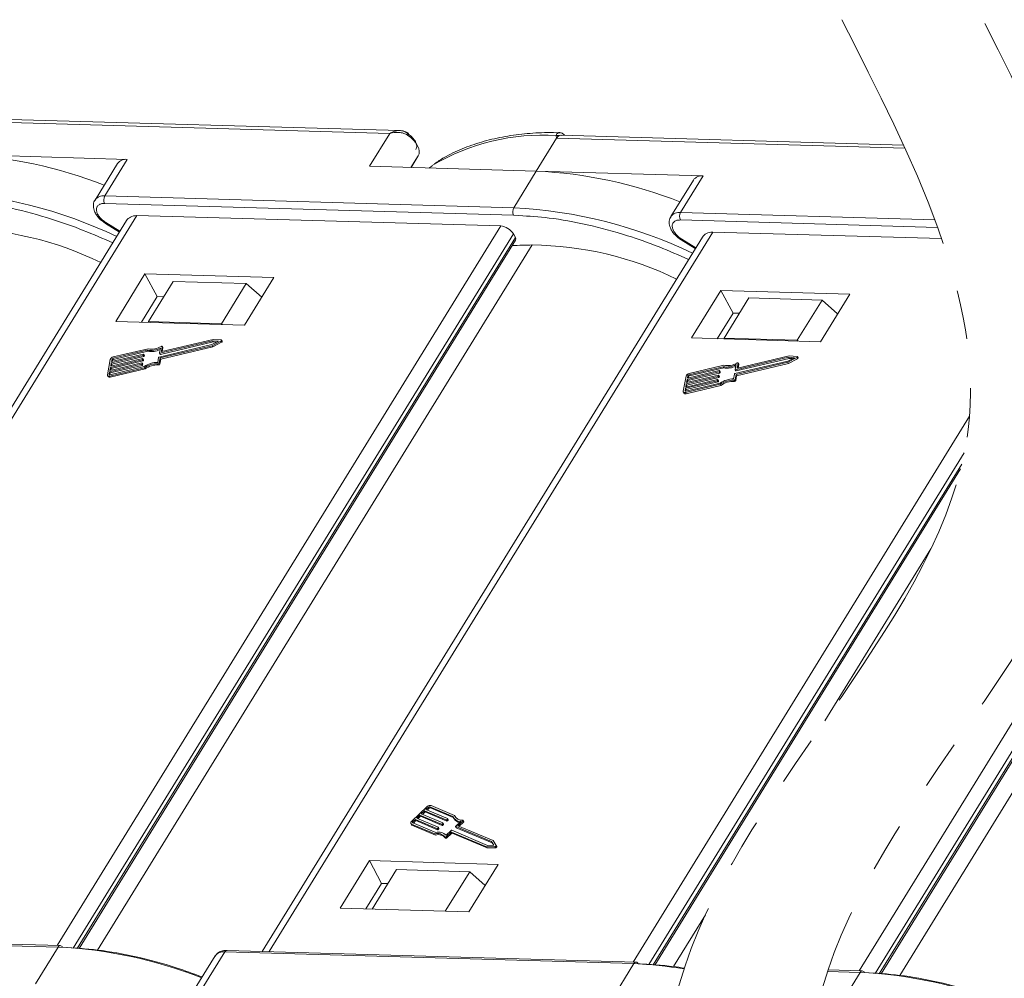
# Model space of a CAD drawing. Header units: millimetres. Extents: x 4016 to 5477, y 50 to 1083.
# Tile 33 of 42: x 5104 to 5170, y 839 to 903. Entities that reach past the tile are written whole.
import ezdxf

# ---------------------------------------------------------------- set-up
doc = ezdxf.new("R2010")
doc.units = ezdxf.units.MM
doc.linetypes.add('PHANTOM2', pattern=[31.75, 15.875, -3.175, 3.175, -3.175, 3.175, -3.175])

msp = doc.modelspace()

# ---------------------------------------------------------------- linework, layer by layer
at = {"color": 7, "linetype": 'Continuous', "lineweight": 15}
for p, q in [((5101.519, 895.77), (5128.706, 894.989)), ((5129.365, 895.175), (5101.811, 895.967)), ((5128.706, 894.989), (5127.357, 892.799)), ((5139.796, 894.67), (5139.768, 894.844)), ((5162.859, 894.212), (5140.088, 894.867)), ((5138.446, 892.481), (5139.796, 894.67)), ((5139.796, 894.67), (5162.954, 894.004)), ((5111.259, 893.262), (5100.17, 893.581)), ((5130.115, 892.72), (5130.591, 893.491)), ((5130.591, 893.491), (5130.116, 892.72)), ((5110.611, 892.991), (5109.111, 890.558)), ((5109.76, 890.83), (5111.259, 893.262)), ((5127.357, 892.799), (5138.446, 892.481)), ((5138.446, 892.481), (5136.947, 890.048)), ((5149.536, 892.162), (5138.446, 892.481)), ((5148.037, 889.729), (5149.536, 892.162)), ((5148.887, 891.89), (5147.388, 889.458)), ((5136.947, 890.048), (5109.76, 890.83)), ((5109.746, 890.335), (5136.933, 889.553)), ((5082.414, 841.709), (5111.894, 889.53)), ((5111.894, 889.53), (5136.077, 888.835)), ((5136.933, 889.553), (5137.294, 889.524)), ((5164.939, 889.243), (5148.037, 889.729)), ((5111.205, 889.194), (5081.941, 841.723)), ((5136.077, 888.835), (5106.598, 841.014)), ((5109.801, 889.01), (5110.736, 888.433)), ((5110.77, 888.488), (5109.835, 889.064)), ((5148.022, 889.234), (5165.122, 888.743)), ((5107.656, 840.844), (5136.92, 888.316)), ((5120.691, 840.609), (5150.171, 888.43)), ((5137.056, 888.064), (5136.92, 888.316)), ((5150.171, 888.43), (5165.387, 887.992)), ((5107.933, 840.822), (5137.056, 888.064)), ((5108.048, 840.813), (5137.068, 887.889)), ((5109.286, 840.714), (5138.171, 887.571)), ((5149.482, 888.094), (5120.218, 840.622)), ((5148.078, 887.909), (5149.013, 887.333)), ((5149.047, 887.387), (5148.111, 887.964)), ((5189.391, 887.153), (5159.912, 839.332)), ((5160.97, 839.163), (5190.234, 886.634)), ((5161.247, 839.14), (5190.37, 886.382)), ((5161.362, 839.131), (5190.382, 886.207)), ((5112.434, 885.653), (5110.485, 882.49)), ((5121.004, 885.406), (5112.434, 885.653)), ((5112.434, 885.653), (5113.248, 884.144)), ((5162.6, 839.032), (5191.485, 885.889)), ((5114.307, 885.153), (5112.657, 882.477)), ((5119.163, 885.014), (5114.307, 885.153)), ((5117.513, 882.338), (5119.163, 885.014)), ((5119.054, 882.244), (5121.004, 885.406)), ((5119.163, 885.014), (5120.2, 884.103)), ((5150.711, 884.552), (5148.762, 881.39)), ((5159.28, 884.306), (5150.711, 884.552)), ((5150.711, 884.552), (5151.525, 883.043)), ((5157.331, 881.144), (5159.28, 884.306)), ((5113.248, 884.144), (5112.199, 882.441)), ((5113.677, 884.131), (5113.248, 884.144)), ((5152.583, 884.053), (5150.934, 881.377)), ((5157.439, 883.913), (5152.583, 884.053)), ((5155.79, 881.237), (5157.439, 883.913)), ((5157.439, 883.913), (5158.477, 883.002)), ((5151.525, 883.043), (5150.476, 881.341)), ((5151.954, 883.031), (5151.525, 883.043)), ((5110.485, 882.49), (5119.054, 882.244)), ((5112.657, 882.477), (5112.653, 882.428)), ((5117.513, 882.338), (5112.657, 882.477)), ((5117.571, 882.287), (5117.513, 882.338)), ((5113.419, 880.379), (5116.932, 881.211)), ((5113.459, 880.303), (5116.973, 881.136)), ((5116.972, 881.301), (5113.551, 880.491)), ((5117.321, 881.182), (5116.886, 880.958)), ((5116.894, 880.88), (5117.485, 881.184)), ((5116.932, 881.211), (5117.321, 881.182)), ((5116.932, 881.211), (5116.973, 881.136)), ((5116.934, 880.804), (5117.526, 881.109)), ((5117.5, 881.262), (5116.972, 881.301)), ((5116.973, 881.136), (5117.198, 881.119)), ((5117.485, 881.184), (5117.526, 881.109)), ((5117.567, 881.173), (5117.526, 881.248)), ((5148.762, 881.39), (5157.331, 881.144)), ((5150.934, 881.377), (5150.93, 881.328)), ((5155.79, 881.237), (5150.934, 881.377)), ((5155.848, 881.186), (5155.79, 881.237)), ((5112.324, 880.321), (5110.21, 879.82)), ((5110.307, 880.045), (5112.584, 880.584)), ((5112.636, 880.677), (5110.323, 880.129)), ((5110.348, 879.969), (5112.624, 880.509)), ((5112.389, 880.24), (5112.348, 880.315)), ((5112.584, 880.584), (5112.624, 880.509)), ((5116.886, 880.958), (5113.372, 880.126)), ((5113.454, 880.719), (5113.393, 880.393)), ((5113.394, 880.385), (5113.435, 880.309)), ((5113.419, 880.379), (5113.459, 880.303)), ((5113.444, 880.062), (5116.894, 880.88)), ((5113.484, 879.987), (5116.934, 880.804)), ((5113.526, 880.505), (5113.582, 880.81)), ((5113.533, 880.491), (5113.526, 880.505)), ((5113.579, 880.498), (5113.623, 880.735)), ((5113.621, 880.751), (5113.58, 880.827)), ((5113.582, 880.81), (5113.623, 880.735)), ((5116.934, 880.804), (5116.894, 880.88)), ((5110.124, 879.961), (5109.937, 878.949)), ((5112.214, 879.73), (5110.1, 879.23)), ((5110.139, 879.44), (5112.253, 879.941)), ((5112.269, 880.026), (5110.155, 879.525)), ((5110.155, 879.525), (5110.194, 879.736)), ((5110.18, 879.365), (5112.294, 879.866)), ((5110.194, 879.736), (5112.308, 880.237)), ((5110.194, 879.736), (5110.235, 879.66)), ((5110.21, 879.82), (5110.241, 879.989)), ((5110.212, 879.538), (5110.235, 879.66)), ((5110.235, 879.66), (5112.349, 880.161)), ((5110.282, 879.913), (5110.241, 879.989)), ((5110.267, 879.834), (5110.282, 879.913)), ((5110.307, 880.045), (5110.348, 879.969)), ((5112.232, 879.674), (5112.24, 879.716)), ((5112.232, 879.674), (5112.273, 879.599)), ((5112.279, 879.649), (5112.239, 879.725)), ((5112.24, 879.716), (5112.28, 879.641)), ((5112.253, 879.941), (5112.294, 879.866)), ((5112.287, 879.969), (5112.294, 880.012)), ((5112.287, 879.969), (5112.327, 879.894)), ((5112.334, 879.944), (5112.293, 880.02)), ((5112.294, 880.012), (5112.335, 879.936)), ((5112.308, 880.237), (5112.349, 880.161)), ((5112.327, 879.894), (5112.335, 879.936)), ((5112.341, 880.265), (5112.349, 880.307)), ((5112.341, 880.265), (5112.382, 880.189)), ((5112.349, 880.307), (5112.39, 880.231)), ((5112.382, 880.189), (5112.39, 880.231)), ((5113.339, 880.098), (5113.278, 879.772)), ((5113.293, 879.678), (5113.333, 879.602)), ((5113.383, 879.736), (5113.444, 880.062)), ((5113.424, 879.66), (5113.383, 879.736)), ((5113.424, 879.66), (5113.484, 879.987)), ((5113.484, 879.987), (5113.444, 880.062)), ((5155.162, 879.858), (5151.649, 879.025)), ((5151.695, 879.278), (5155.209, 880.111)), ((5151.72, 878.962), (5155.17, 879.779)), ((5151.736, 879.203), (5155.25, 880.036)), ((5151.761, 878.886), (5155.211, 879.704)), ((5151.802, 879.405), (5151.859, 879.71)), ((5155.249, 880.201), (5151.828, 879.39)), ((5151.898, 879.651), (5151.857, 879.726)), ((5151.859, 879.71), (5151.9, 879.635)), ((5155.598, 880.082), (5155.162, 879.858)), ((5155.17, 879.779), (5155.762, 880.084)), ((5155.211, 879.704), (5155.17, 879.779)), ((5155.209, 880.111), (5155.598, 880.082)), ((5155.209, 880.111), (5155.25, 880.036)), ((5155.211, 879.704), (5155.803, 880.009)), ((5155.777, 880.162), (5155.249, 880.201)), ((5155.25, 880.036), (5155.475, 880.019)), ((5155.762, 880.084), (5155.803, 880.009)), ((5155.844, 880.072), (5155.803, 880.148)), ((5110.053, 878.976), (5110.085, 879.145)), ((5110.085, 879.145), (5112.199, 879.646)), ((5110.085, 879.145), (5110.125, 879.07)), ((5110.088, 878.864), (5112.401, 879.412)), ((5110.1, 879.23), (5110.139, 879.44)), ((5110.103, 878.948), (5110.125, 879.07)), ((5112.381, 879.487), (5110.104, 878.948)), ((5110.125, 879.07), (5112.239, 879.571)), ((5110.129, 878.788), (5112.442, 879.336)), ((5110.139, 879.44), (5110.18, 879.365)), ((5110.157, 879.243), (5110.18, 879.365)), ((5112.199, 879.646), (5112.239, 879.571)), ((5112.273, 879.599), (5112.28, 879.641)), ((5112.442, 879.336), (5112.401, 879.412)), ((5148.471, 878.635), (5150.585, 879.136)), ((5150.601, 879.221), (5148.486, 878.72)), ((5148.512, 878.56), (5150.626, 879.061)), ((5148.584, 878.945), (5150.861, 879.484)), ((5150.913, 879.577), (5148.599, 879.029)), ((5148.625, 878.869), (5150.901, 879.409)), ((5150.585, 879.136), (5150.626, 879.061)), ((5150.618, 879.164), (5150.626, 879.207)), ((5150.618, 879.164), (5150.659, 879.089)), ((5150.665, 879.139), (5150.625, 879.215)), ((5150.626, 879.207), (5150.667, 879.131)), ((5150.659, 879.089), (5150.667, 879.131)), ((5150.861, 879.484), (5150.901, 879.409)), ((5151.731, 879.619), (5151.67, 879.293)), ((5151.671, 879.284), (5151.712, 879.209)), ((5151.695, 879.278), (5151.736, 879.203)), ((5151.81, 879.391), (5151.802, 879.405)), ((5151.856, 879.397), (5151.9, 879.635)), ((5109.943, 878.899), (5109.984, 878.824)), ((5110.053, 878.976), (5110.068, 878.949)), ((5110.129, 878.788), (5110.088, 878.864)), ((5148.401, 878.861), (5148.214, 877.848)), ((5148.361, 878.045), (5150.476, 878.546)), ((5150.491, 878.63), (5148.377, 878.129)), ((5150.657, 878.387), (5148.381, 877.848)), ((5148.402, 877.969), (5150.516, 878.47)), ((5148.416, 878.34), (5150.53, 878.841)), ((5150.546, 878.925), (5148.432, 878.424)), ((5148.432, 878.424), (5148.471, 878.635)), ((5148.457, 878.265), (5150.571, 878.766)), ((5148.471, 878.635), (5148.512, 878.56)), ((5148.486, 878.72), (5148.518, 878.889)), ((5148.489, 878.438), (5148.512, 878.56)), ((5148.558, 878.813), (5148.518, 878.889)), ((5148.544, 878.733), (5148.558, 878.813)), ((5148.584, 878.945), (5148.625, 878.869)), ((5150.476, 878.546), (5150.516, 878.47)), ((5150.509, 878.574), (5150.516, 878.616)), ((5150.509, 878.574), (5150.549, 878.498)), ((5150.556, 878.549), (5150.515, 878.624)), ((5150.516, 878.616), (5150.557, 878.54)), ((5150.53, 878.841), (5150.571, 878.766)), ((5150.549, 878.498), (5150.557, 878.54)), ((5150.563, 878.869), (5150.571, 878.911)), ((5150.563, 878.869), (5150.604, 878.794)), ((5150.611, 878.844), (5150.57, 878.919)), ((5150.571, 878.911), (5150.612, 878.836)), ((5150.604, 878.794), (5150.612, 878.836)), ((5151.615, 878.997), (5151.555, 878.671)), ((5151.569, 878.577), (5151.61, 878.502)), ((5151.66, 878.635), (5151.72, 878.962)), ((5151.701, 878.56), (5151.66, 878.635)), ((5151.701, 878.56), (5151.761, 878.886)), ((5151.761, 878.886), (5151.72, 878.962)), ((5148.22, 877.799), (5148.261, 877.723)), ((5148.33, 877.876), (5148.361, 878.045)), ((5148.33, 877.876), (5148.345, 877.849)), ((5148.361, 878.045), (5148.402, 877.969)), ((5148.365, 877.763), (5150.678, 878.311)), ((5148.406, 877.688), (5148.365, 877.763)), ((5148.377, 878.129), (5148.416, 878.34)), ((5148.38, 877.847), (5148.402, 877.969)), ((5148.406, 877.688), (5150.719, 878.236)), ((5148.416, 878.34), (5148.457, 878.265)), ((5148.434, 878.143), (5148.457, 878.265)), ((5150.719, 878.236), (5150.678, 878.311)), ((5167.246, 876.203), (5144.875, 839.914)), ((5145.933, 839.744), (5166.897, 873.752)), ((5146.21, 839.722), (5166.733, 873.013)), ((5146.325, 839.712), (5166.652, 872.686)), ((5157.627, 855.939), (5164.678, 867.377)), ((5131.199, 850.248), (5130.153, 849.26)), ((5131.278, 850.214), (5131.104, 850.05)), ((5131.319, 850.139), (5131.278, 850.214)), ((5132.905, 849.59), (5131.361, 850.239)), ((5131.361, 850.239), (5131.402, 850.164)), ((5133.017, 849.662), (5131.448, 850.321)), ((5130.712, 849.679), (5130.494, 849.474)), ((5130.577, 849.438), (5130.752, 849.604)), ((5132.145, 849.076), (5130.712, 849.679)), ((5130.752, 849.604), (5130.712, 849.679)), ((5130.752, 849.604), (5132.186, 849.001)), ((5131.017, 849.967), (5130.799, 849.762)), ((5130.799, 849.762), (5132.232, 849.159)), ((5130.882, 849.727), (5131.057, 849.892)), ((5132.45, 849.365), (5131.017, 849.967)), ((5131.057, 849.892), (5131.017, 849.967)), ((5131.057, 849.892), (5132.491, 849.289)), ((5131.104, 850.05), (5132.537, 849.447)), ((5131.187, 850.015), (5131.319, 850.139)), ((5131.402, 850.164), (5132.929, 849.521)), ((5133.058, 849.586), (5133.017, 849.662)), ((5133.074, 849.526), (5133.058, 849.586)), ((5130.103, 849.119), (5130.144, 849.044)), ((5130.141, 849.086), (5131.71, 848.427)), ((5130.182, 849.011), (5130.141, 849.086)), ((5130.182, 849.011), (5131.75, 848.351)), ((5130.228, 849.169), (5131.772, 848.519)), ((5130.407, 849.391), (5130.232, 849.227)), ((5130.232, 849.227), (5130.273, 849.151)), ((5130.273, 849.151), (5130.447, 849.316)), ((5131.84, 848.788), (5130.407, 849.391)), ((5130.447, 849.316), (5130.407, 849.391)), ((5130.447, 849.316), (5131.881, 848.713)), ((5130.494, 849.474), (5131.927, 848.871)), ((5132.186, 849.001), (5132.145, 849.076)), ((5132.23, 849.13), (5132.187, 849.089)), ((5132.228, 849.013), (5132.187, 849.089)), ((5132.228, 849.013), (5132.271, 849.054)), ((5132.271, 849.054), (5132.23, 849.13)), ((5132.279, 849.078), (5132.239, 849.153)), ((5132.491, 849.289), (5132.45, 849.365)), ((5132.535, 849.418), (5132.492, 849.377)), ((5132.533, 849.301), (5132.492, 849.377)), ((5132.533, 849.301), (5132.576, 849.343)), ((5132.576, 849.343), (5132.535, 849.418)), ((5132.584, 849.366), (5132.544, 849.441)), ((5132.939, 849.502), (5132.979, 849.426)), ((5133.082, 848.923), (5133.123, 848.848)), ((5135.471, 847.916), (5133.088, 848.918)), ((5133.129, 848.842), (5133.088, 848.918)), ((5133.09, 848.947), (5133.427, 849.265)), ((5133.235, 848.975), (5133.572, 849.293)), ((5135.575, 847.991), (5133.235, 848.975)), ((5133.318, 848.94), (5133.613, 849.218)), ((5133.572, 849.293), (5133.613, 849.218)), ((5133.629, 849.265), (5133.589, 849.34)), ((5131.75, 848.351), (5131.71, 848.427)), ((5131.881, 848.713), (5131.84, 848.788)), ((5131.925, 848.842), (5131.882, 848.801)), ((5131.882, 848.801), (5131.923, 848.725)), ((5131.923, 848.725), (5131.966, 848.766)), ((5131.966, 848.766), (5131.925, 848.842)), ((5131.974, 848.79), (5131.934, 848.865)), ((5132.449, 848.34), (5132.785, 848.658)), ((5132.462, 848.245), (5132.777, 848.543)), ((5132.503, 848.17), (5132.462, 848.245)), ((5132.503, 848.17), (5132.818, 848.467)), ((5132.818, 848.467), (5132.777, 848.543)), ((5132.819, 848.555), (5135.139, 847.58)), ((5132.86, 848.48), (5132.819, 848.555)), ((5132.827, 848.671), (5135.21, 847.669)), ((5132.86, 848.48), (5135.18, 847.504)), ((5133.129, 848.842), (5135.512, 847.84)), ((5132.366, 848.231), (5132.407, 848.156)), ((5135.21, 847.669), (5135.62, 847.675)), ((5135.62, 847.675), (5135.471, 847.916)), ((5135.512, 847.84), (5135.471, 847.916)), ((5135.512, 847.84), (5135.614, 847.675)), ((5135.777, 847.663), (5135.575, 847.991)), ((5135.818, 847.587), (5135.777, 847.662)), ((5135.139, 847.58), (5135.696, 847.588)), ((5135.18, 847.504), (5135.139, 847.58)), ((5135.18, 847.504), (5135.737, 847.512)), ((5135.696, 847.588), (5135.737, 847.512)), ((5127.348, 846.653), (5125.398, 843.49)), ((5135.917, 846.406), (5127.348, 846.653)), ((5127.348, 846.653), (5128.162, 845.144)), ((5133.967, 843.244), (5135.917, 846.406)), ((5129.16, 846.056), (5127.54, 843.429)), ((5129.16, 846.056), (5134.016, 845.916)), ((5132.396, 843.289), (5134.016, 845.916)), ((5134.016, 845.916), (5135.053, 845.005)), ((5127.112, 843.441), (5128.162, 845.144)), ((5128.162, 845.144), (5128.59, 845.131)), ((5125.398, 843.49), (5133.967, 843.244)), ((5147.563, 839.613), (5149.688, 843.061)), ((5106.801, 841.008), (5079.614, 841.79)), ((5079.468, 841.691), (5106.655, 840.91)), ((5106.655, 840.91), (5105.156, 838.477)), ((5116.245, 838.158), (5117.745, 840.591)), ((5117.745, 840.591), (5144.932, 839.809)), ((5145.078, 839.908), (5117.891, 840.689)), ((5117.096, 840.32), (5115.772, 838.172)), ((5144.932, 839.809), (5143.433, 837.377)), ((5157.799, 839.29), (5159.969, 839.228)), ((5160.115, 839.326), (5157.832, 839.392)), ((5159.969, 839.228), (5158.47, 836.795))]:
    msp.add_line(p, q, dxfattribs=at)
at = {"color": 7, "linetype": 'Continuous', "lineweight": 15, "flags": 128}
for points in [[(5130.591, 893.491), (5130.649, 893.634), (5130.663, 893.798), (5130.632, 893.977), (5130.556, 894.165), (5130.439, 894.355), (5130.285, 894.541), (5130.1, 894.715), (5129.889, 894.872)], [(5131.53, 892.844), (5131.494, 892.821), (5131.299, 892.686)], [(5109.835, 889.064), (5109.817, 889.035), (5109.805, 889.017), (5109.801, 889.01), (5109.801, 889.01)], [(5148.111, 887.964), (5148.094, 887.935), (5148.082, 887.917), (5148.078, 887.909), (5148.078, 887.909)], [(5117.5, 881.262), (5117.513, 881.259), (5117.523, 881.253), (5117.528, 881.243), (5117.528, 881.232), (5117.523, 881.219), (5117.514, 881.206), (5117.501, 881.194), (5117.485, 881.184)], [(5117.526, 881.109), (5117.542, 881.119), (5117.555, 881.131), (5117.564, 881.143), (5117.569, 881.156), (5117.569, 881.168), (5117.567, 881.173)], [(5112.349, 880.307), (5112.349, 880.311), (5112.348, 880.314), (5112.346, 880.317), (5112.343, 880.32), (5112.339, 880.321), (5112.335, 880.322), (5112.329, 880.322), (5112.324, 880.321)], [(5113.393, 880.393), (5113.393, 880.389), (5113.394, 880.385), (5113.396, 880.382), (5113.399, 880.38), (5113.403, 880.379), (5113.408, 880.378), (5113.413, 880.378), (5113.419, 880.379)], [(5113.506, 880.829), (5113.52, 880.835), (5113.535, 880.839), (5113.549, 880.841), (5113.562, 880.84), (5113.572, 880.836), (5113.579, 880.829), (5113.582, 880.82), (5113.582, 880.81)], [(5113.551, 880.491), (5113.545, 880.49), (5113.54, 880.49), (5113.535, 880.491), (5113.531, 880.492), (5113.528, 880.494), (5113.526, 880.498), (5113.525, 880.501), (5113.526, 880.505)], [(5113.623, 880.735), (5113.623, 880.745), (5113.621, 880.751)], [(5112.24, 879.716), (5112.24, 879.72), (5112.239, 879.724), (5112.237, 879.727), (5112.234, 879.729), (5112.23, 879.731), (5112.225, 879.732), (5112.22, 879.731), (5112.214, 879.73)], [(5112.294, 880.012), (5112.295, 880.016), (5112.294, 880.019), (5112.292, 880.022), (5112.289, 880.025), (5112.285, 880.026), (5112.28, 880.027), (5112.275, 880.027), (5112.269, 880.026)], [(5151.783, 879.728), (5151.797, 879.735), (5151.812, 879.739), (5151.826, 879.741), (5151.838, 879.739), (5151.848, 879.735), (5151.855, 879.729), (5151.859, 879.72), (5151.859, 879.71)], [(5155.777, 880.162), (5155.79, 880.159), (5155.8, 880.152), (5155.805, 880.143), (5155.805, 880.131), (5155.8, 880.118), (5155.791, 880.106), (5155.778, 880.094), (5155.762, 880.084)], [(5155.803, 880.009), (5155.819, 880.018), (5155.832, 880.03), (5155.841, 880.043), (5155.846, 880.056), (5155.846, 880.067), (5155.844, 880.072)], [(5150.626, 879.207), (5150.626, 879.211), (5150.625, 879.214), (5150.623, 879.217), (5150.62, 879.219), (5150.616, 879.221), (5150.611, 879.222), (5150.606, 879.222), (5150.601, 879.221)], [(5151.67, 879.293), (5151.67, 879.289), (5151.671, 879.285), (5151.673, 879.282), (5151.676, 879.28), (5151.68, 879.278), (5151.685, 879.277), (5151.69, 879.278), (5151.695, 879.278)], [(5151.828, 879.39), (5151.822, 879.39), (5151.817, 879.389), (5151.812, 879.39), (5151.808, 879.392), (5151.805, 879.394), (5151.803, 879.397), (5151.802, 879.401), (5151.802, 879.405)], [(5151.9, 879.635), (5151.9, 879.645), (5151.898, 879.651)], [(5110.088, 878.864), (5110.055, 878.858), (5110.023, 878.857), (5109.995, 878.862), (5109.971, 878.871), (5109.953, 878.885), (5109.941, 878.903), (5109.936, 878.925), (5109.937, 878.949)], [(5110.104, 878.948), (5110.093, 878.946), (5110.082, 878.946), (5110.073, 878.947), (5110.065, 878.951), (5110.059, 878.955), (5110.055, 878.961), (5110.053, 878.968), (5110.053, 878.976)], [(5150.516, 878.616), (5150.517, 878.62), (5150.516, 878.623), (5150.514, 878.626), (5150.511, 878.629), (5150.507, 878.63), (5150.502, 878.631), (5150.497, 878.631), (5150.491, 878.63)], [(5150.571, 878.911), (5150.571, 878.915), (5150.57, 878.919), (5150.568, 878.922), (5150.565, 878.924), (5150.561, 878.926), (5150.557, 878.926), (5150.552, 878.926), (5150.546, 878.925)], [(5148.365, 877.763), (5148.331, 877.758), (5148.3, 877.757), (5148.272, 877.762), (5148.248, 877.771), (5148.23, 877.785), (5148.218, 877.803), (5148.212, 877.824), (5148.214, 877.848)], [(5148.381, 877.848), (5148.369, 877.846), (5148.359, 877.846), (5148.35, 877.847), (5148.342, 877.85), (5148.336, 877.855), (5148.332, 877.861), (5148.33, 877.868), (5148.33, 877.876)], [(5130.141, 849.086), (5130.121, 849.099), (5130.106, 849.115), (5130.097, 849.135), (5130.096, 849.158), (5130.101, 849.183), (5130.112, 849.209), (5130.13, 849.235), (5130.153, 849.26)], [(5130.232, 849.227), (5130.225, 849.218), (5130.219, 849.21), (5130.215, 849.201), (5130.213, 849.193), (5130.214, 849.185), (5130.216, 849.178), (5130.221, 849.173), (5130.228, 849.169)], [(5132.232, 849.159), (5132.236, 849.157), (5132.238, 849.154), (5132.24, 849.151), (5132.24, 849.147), (5132.239, 849.143), (5132.237, 849.138), (5132.234, 849.134), (5132.23, 849.13)], [(5132.537, 849.447), (5132.541, 849.445), (5132.543, 849.442), (5132.545, 849.439), (5132.545, 849.435), (5132.544, 849.431), (5132.542, 849.426), (5132.539, 849.422), (5132.535, 849.418)], [(5133.088, 848.918), (5133.085, 848.92), (5133.083, 848.922), (5133.081, 848.926), (5133.081, 848.93), (5133.082, 848.934), (5133.084, 848.938), (5133.087, 848.942), (5133.09, 848.947)], [(5133.555, 849.354), (5133.568, 849.354), (5133.578, 849.35), (5133.586, 849.344), (5133.59, 849.336), (5133.591, 849.326), (5133.588, 849.315), (5133.582, 849.304), (5133.572, 849.293)], [(5133.613, 849.218), (5133.622, 849.229), (5133.629, 849.24), (5133.632, 849.251), (5133.631, 849.261), (5133.629, 849.265)], [(5131.927, 848.871), (5131.931, 848.869), (5131.933, 848.866), (5131.935, 848.863), (5131.935, 848.859), (5131.934, 848.855), (5131.932, 848.85), (5131.929, 848.846), (5131.925, 848.842)], [(5132.462, 848.245), (5132.45, 848.235), (5132.436, 848.227), (5132.421, 848.221), (5132.407, 848.218), (5132.393, 848.217), (5132.381, 848.22), (5132.372, 848.224), (5132.366, 848.232)], [(5132.407, 848.156), (5132.413, 848.149), (5132.422, 848.144), (5132.434, 848.142), (5132.448, 848.142), (5132.462, 848.146), (5132.477, 848.152), (5132.491, 848.16), (5132.503, 848.17)], [(5135.777, 847.663), (5135.78, 847.653), (5135.778, 847.641), (5135.771, 847.628), (5135.76, 847.615), (5135.746, 847.604), (5135.73, 847.596), (5135.713, 847.59), (5135.696, 847.588)], [(5135.737, 847.512), (5135.753, 847.514), (5135.771, 847.52), (5135.787, 847.529), (5135.801, 847.54), (5135.812, 847.553), (5135.819, 847.566), (5135.82, 847.578), (5135.818, 847.587)]]:
    msp.add_lwpolyline(points, dxfattribs=at)
at = {"color": 7, "linetype": 'Continuous', "lineweight": 15}
for centre, radius, start, end in [((5129.361, 895.247), 0.647, 324.5742, 337.63278), ((5138.833, 880.725), 14.15, 86.21226, 121.07297), ((5139.865, 894.553), 0.306, 69.74741, 108.5156), ((5098.819, 863.843), 29.768, 68.52159, 87.39982), ((5111.163, 892.581), 0.688, 81.96358, 143.42725), ((5137.096, 862.743), 29.768, 68.52159, 87.39982), ((5149.44, 891.48), 0.688, 81.96358, 143.42725), ((5097.021, 859.725), 31.467, 64.53337, 86.99672), ((5109.664, 890.147), 0.69, 82.00241, 143.0234), ((5110.23, 890.568), 0.538, 150.95613, 205.74517), ((5137.417, 889.787), 0.538, 150.95613, 205.74517), ((5135.298, 858.624), 31.467, 64.53337, 86.99672), ((5147.941, 889.046), 0.69, 82.00241, 143.0234), ((5148.507, 889.468), 0.538, 150.95613, 205.74517), ((5135.998, 887.762), 1.076, 30.95613, 85.74517), ((5099.68, 866.27), 22.403, 64.03209, 89.45086), ((5139.112, 827.083), 60.495, 90.89067, 92.14196), ((5136.914, 887.966), 0.173, 333.36398, 34.64949), ((5137.957, 865.169), 22.403, 64.03209, 89.45086), ((5112.827, 881.888), 1.326, 259.41771, 298.19154), ((5112.867, 881.789), 1.302, 259.26079, 295.83746), ((5112.882, 881.839), 1.188, 258.0397, 301.68332), ((5110.37, 879.872), 0.262, 100.47925, 160.04254), ((5110.323, 879.959), 0.0872, 100.47925, 160.04254), ((5110.364, 879.884), 0.0872, 100.47925, 160.04254), ((5112.191, 879.689), 0.0436, 280.47925, 340.04254), ((5112.246, 879.984), 0.0436, 280.47925, 340.04254), ((5112.286, 879.909), 0.0436, 280.47925, 340.04254), ((5112.3, 880.28), 0.0436, 280.47925, 340.04254), ((5112.323, 879.939), 0.0121, 347.28267, 27.51386), ((5112.341, 880.204), 0.0436, 280.47925, 340.04254), ((5113.296, 878.156), 1.616, 90.62184, 124.50109), ((5112.378, 880.234), 0.0121, 347.28267, 27.51386), ((5113.219, 878.297), 1.383, 86.96732, 126.27921), ((5113.299, 879.767), 0.0895, 265.73675, 339.43857), ((5113.34, 879.692), 0.0895, 265.73675, 339.43857), ((5113.38, 880.083), 0.0436, 100.47925, 160.04254), ((5113.451, 880.323), 0.021, 219.90183, 292.51357), ((5151.159, 880.739), 1.188, 258.0397, 301.68332), ((5112.232, 879.614), 0.0436, 280.47925, 340.04254), ((5112.269, 879.643), 0.0121, 347.28267, 27.51386), ((5113.26, 878.222), 1.383, 86.96732, 126.27921), ((5148.647, 878.772), 0.262, 100.47925, 160.04254), ((5150.577, 879.179), 0.0436, 280.47925, 340.04254), ((5150.618, 879.104), 0.0436, 280.47925, 340.04254), ((5150.655, 879.134), 0.0121, 347.28267, 27.51386), ((5151.104, 880.788), 1.326, 259.41771, 298.19154), ((5151.144, 880.688), 1.302, 259.26079, 295.83746), ((5151.656, 878.982), 0.0436, 100.47925, 160.04254), ((5151.728, 879.222), 0.021, 219.90183, 292.51357), ((5110.081, 878.905), 0.126, 219.90183, 292.51357), ((5148.6, 878.859), 0.0872, 100.47925, 160.04254), ((5148.64, 878.783), 0.0872, 100.47925, 160.04254), ((5150.468, 878.589), 0.0436, 280.47925, 340.04254), ((5150.508, 878.513), 0.0436, 280.47925, 340.04254), ((5150.522, 878.884), 0.0436, 280.47925, 340.04254), ((5150.545, 878.543), 0.0121, 347.28267, 27.51386), ((5150.563, 878.808), 0.0436, 280.47925, 340.04254), ((5150.6, 878.838), 0.0121, 347.28267, 27.51386), ((5151.573, 877.056), 1.616, 90.62184, 124.50109), ((5151.496, 877.197), 1.383, 86.96732, 126.27921), ((5151.537, 877.121), 1.383, 86.96732, 126.27921), ((5151.576, 878.667), 0.0895, 265.73675, 339.43857), ((5151.617, 878.591), 0.0895, 265.73675, 339.43857), ((5148.357, 877.804), 0.126, 219.90183, 292.51357), ((5131.388, 850.067), 0.262, 76.65876, 136.22204), ((5131.341, 850.154), 0.0872, 76.65876, 136.22204), ((5131.382, 850.079), 0.0872, 76.65876, 136.22204), ((5133.372, 849.759), 0.497, 199.88446, 276.34019), ((5133.454, 849.803), 0.459, 197.87163, 282.66726), ((5130.207, 849.079), 0.0725, 209.18743, 249.41863), ((5132.155, 849.119), 0.0436, 256.65876, 316.22204), ((5132.196, 849.043), 0.0436, 256.65876, 316.22204), ((5132.259, 849.072), 0.021, 304.18773, 16.79947), ((5132.46, 849.407), 0.0436, 256.65876, 316.22204), ((5132.501, 849.332), 0.0436, 256.65876, 316.22204), ((5132.564, 849.36), 0.021, 304.18773, 16.79947), ((5133.394, 849.688), 0.49, 212.19031, 265.68863), ((5131.902, 847.87), 0.588, 37.86047, 109.03364), ((5131.942, 847.795), 0.588, 37.86047, 109.03364), ((5131.957, 847.851), 0.693, 44.85727, 105.46591), ((5131.85, 848.831), 0.0436, 256.65876, 316.22204), ((5131.891, 848.755), 0.0436, 256.65876, 316.22204), ((5131.954, 848.784), 0.021, 304.18773, 16.79947), ((5132.809, 848.513), 0.0436, 76.65876, 136.22204), ((5132.817, 848.628), 0.0436, 76.65876, 136.22204), ((5132.85, 848.437), 0.0436, 76.65876, 136.22204), ((5133.133, 848.854), 0.0121, 209.18743, 249.41863), ((5106.813, 840.833), 0.176, 94.04353, 153.96822), ((5105.226, 810.805), 30.139, 68.6387, 87.2827), ((5106.781, 840.837), 0.173, 22.0518, 83.33731), ((5117.649, 839.91), 0.688, 81.96358, 143.42725), ((5117.903, 840.514), 0.176, 94.04353, 153.96822), ((5145.09, 839.732), 0.176, 94.04353, 153.96822), ((5143.503, 809.704), 30.139, 80.91072, 87.2827), ((5145.058, 839.736), 0.173, 22.0518, 83.33731), ((5160.127, 839.151), 0.176, 94.04353, 153.96822), ((5158.54, 809.123), 30.139, 68.6387, 87.2827), ((5160.095, 839.155), 0.173, 22.0518, 83.33731)]:
    msp.add_arc(centre, radius, start, end, dxfattribs=at)
for centre in [(5112.437, 888.524), (5150.714, 887.424)]:
    msp.add_ellipse(centre, major_axis=(-1.256, 0.627), ratio=0.628473, start_param=5.441514, end_param=6.226831, dxfattribs=at)
at = {"color": 3, "linetype": 'PHANTOM2', "lineweight": 9, "ltscale": 1.030123}
for points in [[(5158.744, 902.545), (5167.155, 875.31), (5148.33, 839.666), (5156.768, 796.314)], [(5168.251, 902.287), (5176.662, 875.053), (5157.837, 839.408), (5166.275, 796.057)]]:
    msp.add_spline(points, degree=3, dxfattribs=at)
at = {"color": 7, "linetype": 'Continuous', "lineweight": 15}
for points, knots in [([(5128.706, 894.989), (5128.807, 895.04), (5129.009, 895.143), (5129.342, 895.191), (5129.665, 895.145), (5129.836, 895.015), (5129.916, 894.954)], [0, 0, 0, 0, 0.251519, 0.501784, 0.765632, 1, 1, 1, 1]), ([(5129.889, 894.872), (5129.806, 894.916), (5129.624, 895.013), (5129.21, 895.082), (5128.904, 895.025), (5128.706, 894.989)], [0, 0, 0, 0, 0.227063, 0.501587, 1, 1, 1, 1]), ([(5129.96, 895.001), (5129.842, 895.06), (5129.653, 895.155), (5129.445, 895.17), (5129.366, 895.175)], [0, 0, 0, 0, 0.6234269, 1, 1, 1, 1]), ([(5140.001, 895.027), (5139.729, 895.035), (5138.923, 895.059), (5137.647, 894.97), (5136.179, 894.767), (5134.791, 894.436), (5133.495, 893.977), (5132.448, 893.491), (5131.887, 893.11), (5131.679, 892.969)], [0, 0, 0, 0, 0.082191, 0.244093, 0.406945, 0.570776, 0.735755, 0.902211, 1, 1, 1, 1]), ([(5139.768, 894.844), (5139.776, 894.87), (5139.793, 894.927), (5139.847, 894.992), (5139.916, 895.031), (5139.969, 895.049), (5139.999, 895.04), (5140.002, 895.039)], [0, 0, 0, 0, 0.217347, 0.475155, 0.716424, 0.972067, 1, 1, 1, 1]), ([(5140.088, 894.858), (5140.057, 894.86), (5140.017, 894.862), (5139.979, 894.845), (5139.971, 894.841)], [0, 0, 0, 0, 0.778572, 1, 1, 1, 1]), ([(5140.324, 894.86), (5140.319, 894.868), (5140.288, 894.913), (5140.213, 894.972), (5140.104, 895.03), (5140.031, 895.038), (5139.994, 895.042)], [0, 0, 0, 0, 0.065262, 0.374079, 0.686602, 1, 1, 1, 1]), ([(5099.017, 890.625), (5099.677, 890.585), (5101.142, 890.496), (5103.566, 890.049), (5106.025, 889.382), (5108.287, 888.592), (5109.639, 887.998), (5110.291, 887.711)], [0, 0, 0, 0, 0.1865637, 0.4136768, 0.6471866, 0.8297137, 1, 1, 1, 1]), ([(5109.122, 890.556), (5109.108, 890.539), (5109.017, 890.435), (5108.985, 890.158), (5109.049, 889.839), (5109.201, 889.561), (5109.426, 889.278), (5109.656, 889.113), (5109.801, 889.01)], [0, 0, 0, 0, 0.037615, 0.241517, 0.451999, 0.598171, 0.747954, 1, 1, 1, 1]), ([(5109.835, 889.064), (5109.751, 889.121), (5109.581, 889.238), (5109.38, 889.456), (5109.246, 889.682), (5109.192, 889.896), (5109.218, 890.084), (5109.326, 890.23), (5109.505, 890.324), (5109.667, 890.331), (5109.746, 890.335)], [0, 0, 0, 0, 0.12225, 0.25, 0.37775, 0.5, 0.62225, 0.75, 0.87775, 1, 1, 1, 1]), ([(5137.294, 889.524), (5137.954, 889.484), (5139.419, 889.396), (5141.843, 888.948), (5144.301, 888.282), (5146.564, 887.492), (5147.916, 886.898), (5148.568, 886.611)], [0, 0, 0, 0, 0.186564, 0.413677, 0.647187, 0.829714, 1, 1, 1, 1]), ([(5147.399, 889.455), (5147.385, 889.439), (5147.294, 889.335), (5147.261, 889.057), (5147.326, 888.738), (5147.478, 888.461), (5147.703, 888.178), (5147.933, 888.013), (5148.078, 887.909)], [0, 0, 0, 0, 0.037615, 0.241517, 0.451999, 0.598171, 0.747954, 1, 1, 1, 1]), ([(5148.111, 887.964), (5148.028, 888.021), (5147.858, 888.138), (5147.657, 888.356), (5147.523, 888.581), (5147.469, 888.796), (5147.495, 888.984), (5147.603, 889.13), (5147.782, 889.223), (5147.943, 889.231), (5148.022, 889.234)], [0, 0, 0, 0, 0.12225, 0.25, 0.37775, 0.5, 0.62225, 0.75, 0.87775, 1, 1, 1, 1]), ([(5116.237, 838.926), (5115.661, 839.138), (5114.185, 839.679), (5111.851, 840.293), (5109.303, 840.764), (5107.72, 840.856), (5106.941, 840.902)], [0, 0, 0, 0, 0.180169, 0.461291, 0.734758, 1, 1, 1, 1]), ([(5117.893, 840.683), (5117.866, 840.686), (5117.736, 840.699), (5117.516, 840.65), (5117.255, 840.533), (5117.151, 840.381), (5117.104, 840.312)], [0, 0, 0, 0, 0.07976, 0.393066, 0.724539, 1, 1, 1, 1]), ([(5148.28, 839.514), (5148.045, 839.551), (5147.002, 839.697), (5145.997, 839.756), (5145.218, 839.801)], [0.6578267, 0.6578267, 0.6578267, 0.6578267, 0.7347581, 1, 1, 1, 1]), ([(5169.551, 837.244), (5168.975, 837.456), (5167.499, 837.997), (5165.165, 838.612), (5162.617, 839.082), (5161.034, 839.174), (5160.255, 839.22)], [0, 0, 0, 0, 0.180169, 0.461291, 0.734758, 1, 1, 1, 1])]:
    msp.add_open_spline(points, degree=3, knots=knots, dxfattribs=at)
for points in [[(5129.916, 894.954), (5130.019, 894.877), (5130.226, 894.724), (5130.346, 894.538), (5130.406, 894.445)], [(5139.971, 894.841), (5139.939, 894.821), (5139.875, 894.783), (5139.822, 894.708), (5139.796, 894.67)], [(5130.406, 894.445), (5130.448, 894.345), (5130.533, 894.146), (5130.473, 893.994), (5130.443, 893.918)]]:
    msp.add_open_spline(points, degree=3, dxfattribs=at)

doc.saveas('drawing.dxf')
